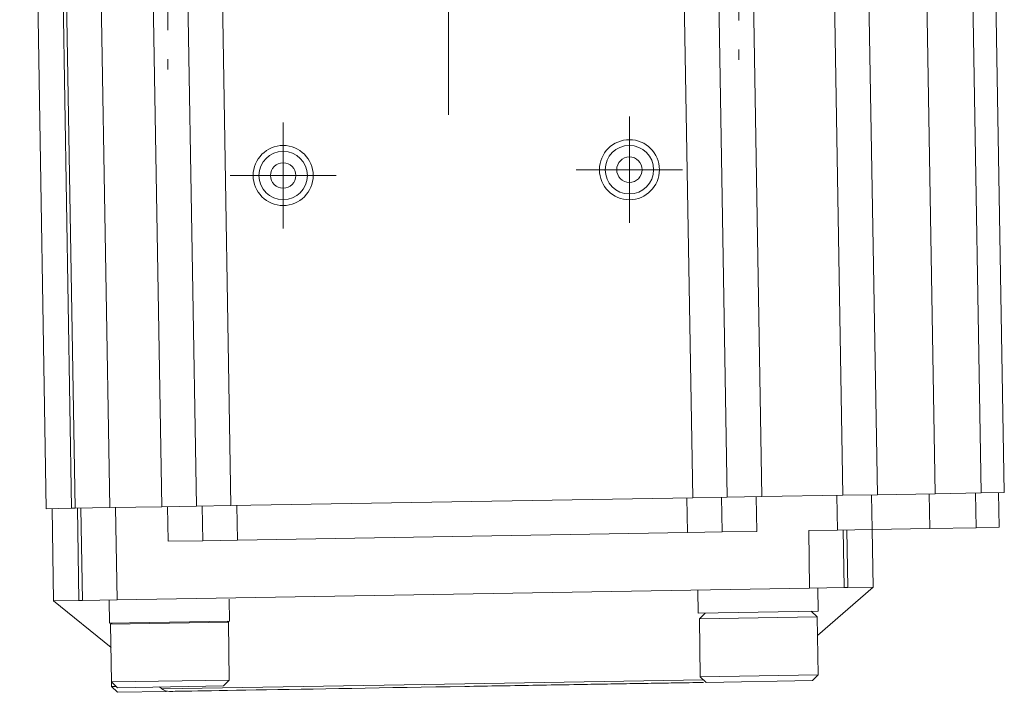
# Model space of a CAD drawing. Header units: millimetres. Extents: x 181 to 746, y 52 to 776.
# Tile 1 of 9: x 221 to 306, y 52 to 111. Entities that reach past the tile are written whole.
import ezdxf

# ---------------------------------------------------------------- set-up
doc = ezdxf.new("R2010")
doc.units = ezdxf.units.MM

# ---------------------------------------------------------------- blocks, each defined once
blk = doc.blocks.new('SW_CENTERMARKSYMBOL_3')
at = {"color": 0, "linetype": 'Continuous', "lineweight": 0}
for p, q in [((0, 5), (0, 35)), ((0, 0), (0, 2.5)), ((-5, 0), (-35, 0)), ((0, 0), (-2.5, 0)), ((0, 0), (0, -2.5)), ((0, 0), (2.5, 0)), ((5, 0), (35, 0)), ((0, -5), (0, -35))]:
    blk.add_line(p, q, dxfattribs=at)
blk = doc.blocks.new('SW_CENTERMARKSYMBOL_14')
at = {"color": 0, "linetype": 'Continuous', "lineweight": 0}
for p, q in [((0, 5), (0, 5.9)), ((0, 0), (0, 2.5)), ((-5, 0), (-5.9, 0)), ((0, 0), (-2.5, 0)), ((0, 0), (0, -2.5)), ((0, 0), (2.5, 0)), ((5, 0), (5.9, 0)), ((0, -5), (0, -5.9))]:
    blk.add_line(p, q, dxfattribs=at)
blk = doc.blocks.new('SW_CENTERMARKSYMBOL_19')
at = {"color": 0, "linetype": 'Continuous', "lineweight": 0}
for p, q in [((0, 5), (0, 5.9)), ((0, 0), (0, 2.5)), ((-5, 0), (-5.9, 0)), ((0, 0), (-2.5, 0)), ((0, 0), (0, -2.5)), ((0, 0), (2.5, 0)), ((5, 0), (5.9, 0)), ((0, -5), (0, -5.9))]:
    blk.add_line(p, q, dxfattribs=at)
blk = doc.blocks.new('SW_CENTERMARKSYMBOL_20')
at = {"color": 0, "linetype": 'Continuous', "lineweight": 0}
for p, q in [((0, 2.5), (0, 4.6)), ((0, 0), (0, 2.5)), ((-2.5, 0), (-4.6, 0)), ((0, 0), (-2.5, 0)), ((0, 0), (0, -2.5)), ((0, 0), (2.5, 0)), ((2.5, 0), (4.6, 0)), ((0, -2.5), (0, -4.6))]:
    blk.add_line(p, q, dxfattribs=at)
blk = doc.blocks.new('SW_CENTERMARKSYMBOL_21')
at = {"color": 0, "linetype": 'Continuous', "lineweight": 0}
for p, q in [((0, 2.5), (0, 4.6)), ((0, 0), (0, 2.5)), ((-2.5, 0), (-4.6, 0)), ((0, 0), (-2.5, 0)), ((0, 0), (0, -2.5)), ((0, 0), (2.5, 0)), ((2.5, 0), (4.6, 0)), ((0, -2.5), (0, -4.6))]:
    blk.add_line(p, q, dxfattribs=at)

msp = doc.modelspace()

# ---------------------------------------------------------------- linework, layer by layer
at = {"color": 7, "linetype": 'Continuous', "lineweight": 15}
for p, q in [((301.535, 206.503), (303.842, 69.523)), ((305.842, 69.556), (303.535, 206.537)), ((278.846, 69.102), (276.539, 206.082)), ((281.845, 69.152), (279.538, 206.133)), ((282.538, 206.183), (284.845, 69.203)), ((291.844, 69.321), (289.537, 206.301)), ((294.843, 69.371), (292.536, 206.352)), ((220.546, 205.139), (222.854, 68.159)), ((225.048, 68.195), (222.741, 205.176)), ((225.353, 68.201), (223.046, 205.181)), ((228.353, 68.251), (226.046, 205.232)), ((232.852, 68.327), (230.545, 205.307)), ((233.545, 205.358), (235.852, 68.377)), ((238.851, 68.428), (236.544, 205.409)), ((278.846, 69.102), (238.851, 68.428)), ((278.396, 66.094), (278.346, 69.093)), ((281.845, 69.152), (278.846, 69.102)), ((281.396, 66.144), (281.345, 69.144)), ((284.845, 69.203), (281.845, 69.152)), ((284.345, 69.194), (284.395, 66.195)), ((291.844, 69.321), (284.845, 69.203)), ((291.394, 66.313), (291.344, 69.312)), ((294.843, 69.371), (291.844, 69.321)), ((294.394, 66.363), (294.344, 69.363)), ((299.843, 69.455), (294.843, 69.371)), ((299.343, 69.447), (299.393, 66.447)), ((303.842, 69.523), (299.843, 69.455)), ((303.393, 66.515), (303.342, 69.514)), ((305.842, 69.556), (303.842, 69.523)), ((305.392, 66.548), (305.342, 69.548)), ((228.353, 68.251), (225.353, 68.201)), ((232.852, 68.327), (228.353, 68.251)), ((228.988, 60.261), (228.853, 68.26)), ((235.852, 68.377), (232.852, 68.327)), ((233.403, 65.336), (233.352, 68.335)), ((238.851, 68.428), (235.852, 68.377)), ((236.352, 68.386), (236.402, 65.386)), ((239.402, 65.437), (239.351, 68.436)), ((225.048, 68.195), (222.854, 68.159)), ((223.354, 68.167), (223.488, 60.168)), ((225.353, 68.201), (225.048, 68.195)), ((225.679, 60.205), (225.545, 68.204)), ((225.988, 60.21), (225.853, 68.209)), ((303.393, 66.515), (305.392, 66.548)), ((239.402, 65.437), (278.396, 66.094)), ((278.396, 66.094), (281.396, 66.144)), ((284.395, 66.195), (281.396, 66.144)), ((288.895, 66.27), (291.394, 66.313)), ((288.979, 61.271), (288.895, 66.27)), ((291.394, 66.313), (294.394, 66.363)), ((291.979, 61.322), (291.894, 66.321)), ((292.203, 66.326), (292.287, 61.327)), ((299.393, 66.447), (294.394, 66.363)), ((294.478, 61.364), (294.394, 66.363)), ((299.393, 66.447), (303.393, 66.515)), ((236.402, 65.386), (233.403, 65.336)), ((236.402, 65.386), (239.402, 65.437)), ((228.988, 60.261), (288.979, 61.271)), ((279.315, 59.108), (279.282, 61.092)), ((291.979, 61.322), (288.979, 61.271)), ((289.648, 57.17), (294.478, 61.364)), ((289.713, 59.283), (289.679, 61.283)), ((292.287, 61.327), (291.979, 61.322)), ((294.478, 61.364), (292.287, 61.327)), ((223.488, 60.168), (225.679, 60.205)), ((223.488, 60.168), (228.457, 56.14)), ((225.988, 60.21), (225.679, 60.205)), ((225.988, 60.21), (228.988, 60.261)), ((228.322, 58.249), (228.289, 60.249)), ((238.72, 58.424), (238.688, 60.339)), ((289.713, 59.283), (279.315, 59.108)), ((279.914, 59.118), (279.423, 58.61)), ((289.621, 58.781), (289.112, 59.273)), ((238.72, 58.424), (228.322, 58.249)), ((228.522, 58.253), (228.423, 58.151)), ((228.423, 58.151), (233.522, 58.236)), ((228.423, 58.151), (228.507, 53.152)), ((233.522, 58.236), (238.622, 58.322)), ((238.622, 58.322), (238.52, 58.421)), ((238.706, 53.324), (238.622, 58.322)), ((279.423, 58.61), (284.522, 58.695)), ((279.423, 58.61), (279.507, 53.611)), ((284.522, 58.695), (289.621, 58.781)), ((289.705, 53.783), (289.621, 58.781)), ((279.507, 53.611), (289.705, 53.783)), ((289.213, 53.274), (289.705, 53.783)), ((228.507, 53.152), (238.706, 53.324)), ((228.507, 53.152), (229.016, 52.66)), ((228.507, 53.152), (228.514, 52.752)), ((238.214, 52.815), (238.706, 53.324)), ((279.507, 53.611), (280.015, 53.119)), ((280.015, 53.119), (289.213, 53.274)), ((228.514, 52.752), (228.914, 52.759)), ((228.514, 52.752), (229.023, 52.26)), ((229.016, 52.66), (238.214, 52.815)), ((229.023, 52.26), (233.274, 52.332)), ((232.672, 52.722), (232.873, 52.559))]:
    msp.add_line(p, q, dxfattribs=at)
at = {"color": 8, "linetype": 'Continuous', "lineweight": 15}
for p, q in [((298.938, 123.174), (299.843, 69.455)), ((232.873, 52.559), (259.114, 53.001)), ((259.114, 53.001), (279.777, 53.349))]:
    msp.add_line(p, q, dxfattribs=at)
at = {"color": 7, "linetype": 'Continuous', "lineweight": 15}
for centre, radius in [((273.366, 97.513), 2.6), ((243.371, 97.008), 2.6), ((243.371, 97.008), 2.1), ((273.366, 97.513), 2.1), ((243.371, 97.008), 1.1), ((273.366, 97.513), 1.1)]:
    msp.add_circle(centre, radius, dxfattribs=at)
msp.add_arc((233.503, 53.336), 1, 230.96496, 270.96496, dxfattribs=at)
for points, knots in [([(259.118, 52.767), (260.159, 52.785), (262.272, 52.82), (265.44, 52.874), (268.338, 52.922), (270.913, 52.966), (273.167, 53.004), (275.281, 53.039), (277.631, 53.079), (278.97, 53.101), (279.782, 53.115)], [0, 0, 0, 0, 0.1291517, 0.2622882, 0.3991588, 0.5061789, 0.6131772, 0.7224745, 0.8317495, 1, 1, 1, 1]), ([(233.52, 52.336), (233.52, 52.336), (236.217, 52.381), (245.818, 52.543), (252.329, 52.653), (259.118, 52.767)], [0, 0, 0, 0, 0.5, 0.5, 1, 1, 1, 1])]:
    msp.add_open_spline(points, degree=3, knots=knots, dxfattribs=at)

# ---------------------------------------------------------------- block references
at = {"color": 7, "linetype": 'Continuous', "lineweight": 0}
for name, p in [('SW_CENTERMARKSYMBOL_3', (257.695, 137.255)), ('SW_CENTERMARKSYMBOL_14', (282.857, 112.927)), ('SW_CENTERMARKSYMBOL_19', (233.367, 112.093)), ('SW_CENTERMARKSYMBOL_20', (243.371, 97.008)), ('SW_CENTERMARKSYMBOL_21', (273.366, 97.513))]:
    msp.add_blockref(name, p, dxfattribs=at)

doc.saveas('drawing.dxf')
